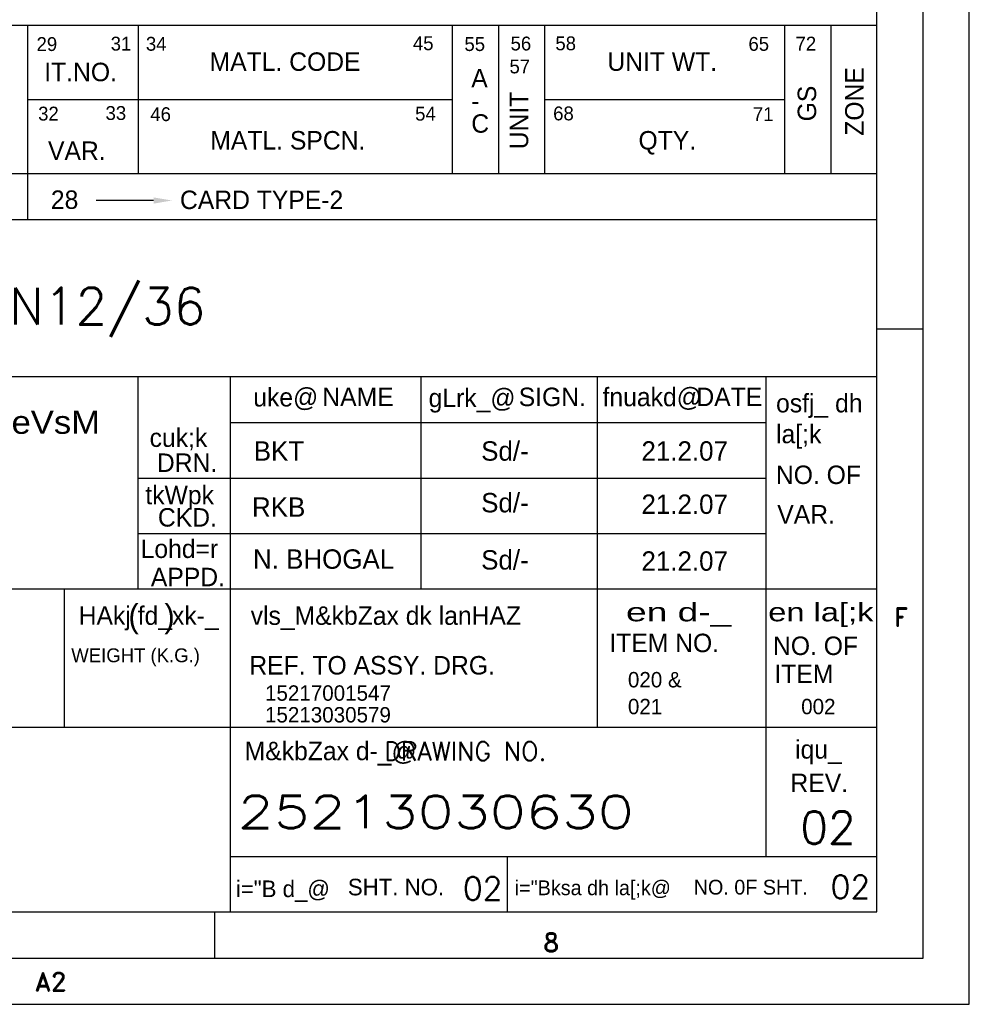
# Model space of a CAD drawing. Extents: x 9638 to 13202, y 922 to 3442.
# Tile 6 of 8: x 12585 to 13202, y 922 to 1562. Entities that reach past the tile are written whole.
import ezdxf
from ezdxf.enums import TextEntityAlignment as Align

# ---------------------------------------------------------------- set-up
doc = ezdxf.new("R2010")
doc.units = 0
doc.header["$MEASUREMENT"] = 0
doc.layers.get('0').update_dxf_attribs({"linetype": 'CONTINUOUS'})
doc.layers.add('TAXT', color=2, linetype='CONTINUOUS')
doc.layers.add('TEXT', color=2, linetype='CONTINUOUS')
doc.styles.add('HINDI', font='hindi')
doc.styles.add('ROMAND', font='romand')
doc.styles.add('ROMANS', font='romans')

# ---------------------------------------------------------------- blocks, each defined once
blk = doc.blocks.new('A2')
for p, q in [((594, 0), (594, 420)), ((589, 5), (589, 415)), ((584, 10), (584, 410)), ((413.97, 85), (584, 85)), ((414, 85), (584, 85)), ((584, 73.16), (589, 73.16)), ((414, 68), (584, 68)), ((504, 45), (504, 68)), ((514, 10), (514, 68)), ((534.65, 45), (534.65, 68)), ((553.72, 30), (553.72, 68)), ((572, 16), (572, 68)), ((514, 63), (572, 63)), ((504, 57), (572, 57)), ((504, 51), (572, 51)), ((20, 45), (584, 45)), ((496, 30), (496, 45)), ((414, 30), (584, 30)), ((514, 16), (584, 16)), ((544, 10), (544, 16)), ((20, 10), (584, 10)), ((512.25, 10), (512.25, 5)), ((14.84, 5), (589, 5)), ((0, 0), (594, 0))]:
    blk.add_line(p, q)
at = {"color": 5}
for p, q in [((584, 106), (342, 106)), ((492, 106), (492, 90)), ((504, 106), (504, 90)), ((538, 106), (538, 90)), ((543, 106), (543, 90)), ((548, 106), (548, 90)), ((574, 106), (574, 90)), ((579, 106), (579, 90)), ((492, 98), (538, 98)), ((548, 98), (574, 98)), ((342, 90), (584, 90)), ((492, 90), (492, 85)), ((505.65, 87.06), (499.42, 87.06))]:
    blk.add_line(p, q, dxfattribs=at)
blk.add_solid([(505.65, 87.39), (505.65, 86.72), (507.65, 87.06)], dxfattribs=at)
for s, height, p in [('29', 1.5, (492.98, 103.25)), ('31', 1.5, (501.01, 103.3)), ('34', 1.5, (504.82, 103.28)), ('45', 1.5, (533.74, 103.34)), ('55', 1.5, (539.32, 103.25)), ('56', 1.5, (544.32, 103.31)), ('58', 1.5, (549.17, 103.33)), ('65', 1.5, (570.08, 103.27)), ('72', 1.5, (575.18, 103.3)), ('MATL. CODE', 2, (511.72, 101.1)), ('UNIT WT.', 2, (554.8, 101.1)), ('IT.NO.', 2, (493.81, 99.98)), ('57', 1.5, (544.2, 100.83)), ('A', 2, (540.06, 99.31)), ('32', 1.5, (493.15, 95.72)), ('33', 1.5, (500.45, 95.78)), ('46', 1.5, (505.3, 95.66)), ('54', 1.5, (533.98, 95.71)), ('-', 2, (540.06, 96.85)), ('68', 1.5, (548.93, 95.74)), ('71', 1.5, (570.56, 95.66)), ('C', 2, (540.06, 94.4)), ('MATL. SPCN.', 2, (511.8, 92.58)), ('QTY.', 2, (558.17, 92.58)), ('VAR.', 2, (494.22, 91.45)), ('28', 2, (494.53, 86.15)), ('CARD TYPE-2', 2, (508.51, 86.13))]:
    blk.add_text(s, height=height, dxfattribs=at).set_placement(p)
for s, p in [('ZONE', (582.55, 94.07)), ('UNIT', (546.23, 92.6)), ('GS', (577.41, 95.63))]:
    blk.add_text(s, height=2, rotation=90, dxfattribs=at).set_placement(p)
at = {"style": 'HINDI'}
for s, height, p in [('uke@', 2, (516.45, 64.75)), ('gLrk_@', 2, (535.44, 64.68)), ('fnuakd@', 2, (554.28, 64.78)), ('osfj_ dh', 2, (573.07, 64.11)), ('la[;k', 2, (573.07, 60.77)), ('cuk;k', 2, (505.22, 60.37)), ('tkWpk', 2, (504.76, 54.16)), ('Lohd=r', 2, (504.25, 48.34)), ('HAkj fd_xk-_', 2, (497.54, 41.1)), ('vls_M&kbZax dk lanHAZ', 2, (516.17, 41.1)), ('M&kbZax d-_@', 2, (515.52, 26.44)), ('iqu_', 2, (575.13, 26.61)), ('i="B d_@', 1.8, (514.56, 11.61)), ('i="Bksa dh la[;k@', 1.6, (544.77, 11.82))]:
    blk.add_text(s, height=height, dxfattribs=at).set_placement(p)
for s, height, width, p, p2 in [('HAkjr gsoh bysfDV&dYl fyfeVsM', 2.5, 0.952011, (445.9, 61.79), (499.85, 61.79)), ('en d-_', 2, 1.178806, (556.82, 41.48), (568.22, 41.48)), ('en la[;k', 2, 0.83379, (572.22, 41.48), (583.62, 41.48))]:
    blk.add_text(s, height=height, dxfattribs=dict(at, width=width)).set_placement(p, p2, align=Align.FIT)
for s, height, p in [('(   )', 2.5, (502.93, 40.84)), ('ITEM NO.', 2, (555.01, 38.14))]:
    blk.add_text(s, height=height).set_placement(p)
at = {"color": 7, "style": 'ROMANS', "width": 1.3}
blk.add_attdef('DRG_NO', (70.14, 412.28), '', height=3.5, rotation=180, dxfattribs=at)
at = {"style": 'ROMANS'}
for tag, p, width in [('SHTNO', (9.07, 107.77), 0.8), ('REV_NO', (9.09, 98.48), 0.8), ('DRG_NO', (9.17, 70.14), 0.9)]:
    blk.add_attdef(tag, p, '', height=2.8, rotation=90, dxfattribs=dict(at, width=width))
at = {"color": 7, "style": 'ROMANS'}
for tag, p, height in [('PRODUCT', (483.32, 73.62), 4), ('DRN_SIGN', (535.97, 58.04), 2), ('CHD_SIGN', (535.8, 52), 2), ('APP_SIGN', (535.72, 46.19), 2), ('TITLE1', (425.97, 19.61), 3.5), ('TITLE2', (425.65, 13.39), 3.5)]:
    blk.add_attdef(tag, p, '', height=height, dxfattribs=at)
for tag, height, p in [('DRN_BY', 2, (523.7, 59.35)), ('DRN_DATE', 1.7, (562.23, 59.45)), ('CHD_BY', 2, (523.7, 53.34)), ('CHD_DATE', 1.7, (562.13, 53.93)), ('NOVAR', 2.5, (577.98, 47.88)), ('APP_BY', 2, (523.7, 47.34)), ('APP_DATE', 1.7, (562.13, 47.43)), ('SCALE', 2.5, (485.64, 32.88)), ('ITNO', 2.5, (562.34, 33.54)), ('REFTOASSY', 2.5, (532.31, 32.26)), ('NOIT', 2.5, (577.66, 31.84)), ('REV_NO', 3.5, (578.69, 19.15)), ('SHTNO', 2.5, (541.3, 12.54)), ('NOSHT', 2.5, (581.13, 12.72))]:
    blk.add_attdef(tag, text='', height=height, dxfattribs=at).set_placement(p, align=Align.MIDDLE)
at = {"color": 7, "style": 'ROMANS', "width": 0.8}
blk.add_attdef('WEIGHT', text='', height=2.3, dxfattribs=at).set_placement((504.27, 32.63), align=Align.MIDDLE)
at = {"color": 7, "style": 'ROMANS', "width": 1.3}
blk.add_attdef('DRG_NO', (514.76, 19.09), '', height=3.5, dxfattribs=at)
at = {"layer": 'TEXT'}
for s, height, p in [('NAME', 2, (523.93, 64.79)), ('SIGN.', 2, (545.2, 64.79)), ('DATE', 2, (564.44, 64.79)), ('DRN.', 2, (506.01, 57.66)), ('NO. OF', 2, (573.05, 56.35)), ('CKD.', 2, (506.12, 51.74)), ('VAR.', 2, (573.2, 52.07)), ('APPD.', 2, (505.36, 45.28)), ('NO. OF', 2, (572.74, 37.83)), ('WEIGHT (K.G.)', 1.5, (496.74, 37.05)), ('REF. TO ASSY. DRG.', 2, (516.02, 35.72)), ('ITEM', 2, (572.89, 34.79)), ('REV.', 2, (574.63, 22.98)), ('SHT. NO.', 1.8, (526.69, 11.8)), ('NO. 0F SHT.', 1.6, (564.15, 11.89))]:
    blk.add_text(s, height=height, dxfattribs=at).set_placement(p)
for s, style, p in [('F', 'ROMAND', (585.83, 40.94)), ('DRAWING NO.', 'ROMANS', (530.63, 26.41)), ('8', 'ROMAND', (547.86, 5.7)), ('A2', 'ROMAND', (492.81, 1.45))]:
    blk.add_text(s, height=2, dxfattribs=dict(at, style=style)).set_placement(p)

msp = doc.modelspace()

# ---------------------------------------------------------------- block references
ref = msp.add_blockref('A2', (9637.77, 922.44), dxfattribs=dict(xscale=6, yscale=6, zscale=6))
ref.add_attrib('DRG_NO', '25213030630', (12726.33, 1036.97), dxfattribs={"color": 7, "height": 21, "style": 'ROMANS', "width": 1.3})
ref.add_attrib('REV_NO', '02', dxfattribs={"color": 7, "height": 21, "style": 'ROMANS'}).set_placement((13109.94, 1037.32), align=Align.MIDDLE)
ref.add_attrib('SHTNO', '02', dxfattribs={"color": 7, "height": 15, "style": 'ROMANS'}).set_placement((12885.55, 997.69), align=Align.MIDDLE)
ref.add_attrib('NOSHT', '02', dxfattribs={"color": 7, "height": 15, "style": 'ROMANS'}).set_placement((13124.53, 998.76), align=Align.MIDDLE)
ref.add_attrib('PRODUCT', 'PVN12/36', (12537.67, 1364.13), dxfattribs={"color": 7, "height": 24, "style": 'ROMANS'})

# ---------------------------------------------------------------- texts
at = {"layer": 'TAXT'}
for s, height, p in [('BKT', 12.6, (12736.76, 1275.72)), ('Sd/-', 12.6, (12884.55, 1275.72)), ('21.2.07', 12.6, (12988.71, 1275.72)), ('Sd/-', 12.6, (12884.55, 1242.12)), ('RKB', 12.6, (12735.65, 1239.26)), ('21.2.07', 12.6, (12988.71, 1241.12)), ('N. BHOGAL', 12.6, (12736.28, 1205.48)), ('Sd/-', 12.6, (12884.55, 1204.96)), ('21.2.07', 12.6, (12988.71, 1204.2)), ('020 &', 10, (12979.93, 1128.39)), ('15217001547', 10, (12744.1, 1119.72)), ('021', 10, (12979.93, 1110.94)), ('002', 10, (13092.52, 1110.94)), ('15213030579', 10, (12744.1, 1105.59))]:
    msp.add_text(s, height=height, dxfattribs=at).set_placement(p)

doc.saveas('drawing.dxf')
